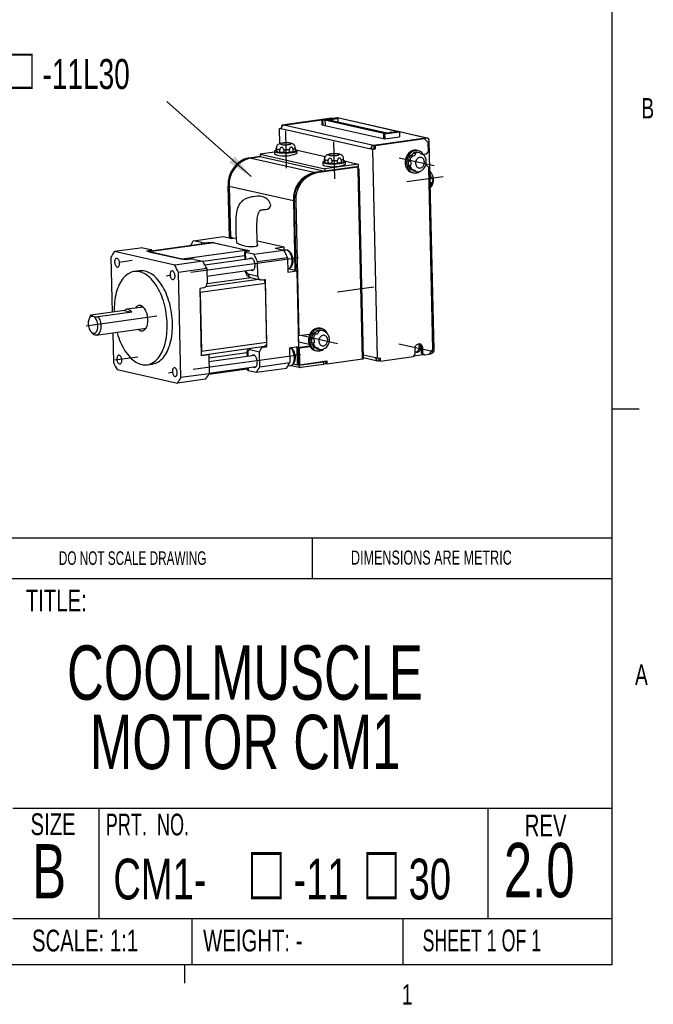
# Model space of a CAD drawing. Extents: x 11 to 421, y 5 to 275.
# Tile 5 of 6: x 347 to 421, y 5 to 120. Entities that reach past the tile are written whole.
import ezdxf
from ezdxf.enums import TextEntityAlignment as Align

# ---------------------------------------------------------------- set-up
doc = ezdxf.new("R2010")
doc.units = 0
doc.linetypes.add('CENTERX2', pattern=[20.32, 12.7, -2.54, 2.54, -2.54])
doc.layers.get('0').update_dxf_attribs({"linetype": 'CONTINUOUS'})

# ---------------------------------------------------------------- blocks, each defined once
blk = doc.blocks.new('SW_NOTE_5')
at = {"color": 0, "linetype": 'CONTINUOUS', "width": 0.7}
for s, height, p in [('□', 6.35, (16.1, -0.47)), ('□', 6.35, (29.57, -0.47)), ('CM1-', 4.763, (0, 0)), ('-11', 4.763, (21.07, 0)), ('30', 4.763, (34.54, 0))]:
    blk.add_text(s, height=height, dxfattribs=at).set_placement(p, align=Align.BOTTOM_LEFT)
blk = doc.blocks.new('SW_NOTE_6')
at = {"color": 0, "linetype": 'CONTINUOUS', "width": 0.7}
for s, p in [('COOLMUSCLE', (0, 0)), ('MOTOR CM1', (2.68, -8.11))]:
    blk.add_text(s, height=6.35, dxfattribs=at).set_placement(p, align=Align.BOTTOM_LEFT)
blk = doc.blocks.new('SW_NOTE_10')
at = {"color": 0, "linetype": 'CONTINUOUS'}
blk.add_line((-9.9, 8.78), (0, 0), dxfattribs=at)
blk.add_solid([(0, 0), (-1.91, 2.36), (-2.58, 1.62)], dxfattribs=at)
at = {"color": 0, "linetype": 'CONTINUOUS', "width": 0.7}
for s, height, p in [('□', 4.76, (-28.26, 8.81)), ('CM1-', 3.5, (-40.48, 9.19)), ('-11L30', 3.5, (-24.42, 9.19))]:
    blk.add_text(s, height=height, dxfattribs=at).set_placement(p, align=Align.BOTTOM_LEFT)

msp = doc.modelspace()

# ---------------------------------------------------------------- linework, layer by layer
at = {"color": 7, "linetype": 'CONTINUOUS'}
for p, q in [((415.957, 9.959), (415.957, 270.309)), ((377.362, 108.132), (383.14, 108.931)), ((377.531, 108.094), (382.014, 108.714)), ((382.014, 108.704), (377.559, 108.087)), ((382.014, 108.722), (383.747, 108.962)), ((382.014, 108.722), (382.141, 108.694)), ((382.014, 108.722), (382.028, 108.131)), ((382.141, 108.694), (382.347, 108.722)), ((382.18, 108.097), (382.141, 108.694)), ((382.347, 108.722), (389.425, 107.127)), ((382.347, 108.722), (382.391, 108.049)), ((382.47, 108.755), (382.903, 108.815)), ((389.633, 107.14), (382.47, 108.755)), ((382.716, 108.699), (382.885, 108.723)), ((382.903, 108.815), (382.885, 108.723)), ((382.885, 108.723), (382.887, 108.661)), ((382.885, 108.723), (382.97, 108.703)), ((382.903, 108.815), (382.988, 108.795)), ((382.988, 108.795), (382.97, 108.703)), ((382.97, 108.703), (383.3, 108.749)), ((382.971, 108.642), (382.97, 108.703)), ((382.988, 108.795), (383.194, 108.824)), ((383.11, 108.843), (383.832, 108.943)), ((383.194, 108.824), (383.11, 108.843)), ((383.14, 108.931), (383.286, 108.898)), ((383.194, 108.824), (383.3, 108.749)), ((383.264, 108.775), (383.876, 108.86)), ((383.304, 108.567), (383.3, 108.749)), ((383.747, 108.962), (383.832, 108.943)), ((383.847, 108.94), (383.832, 108.943)), ((383.876, 108.86), (383.832, 108.943)), ((394.338, 106.576), (383.847, 108.94)), ((383.876, 108.86), (383.886, 108.435)), ((377.041, 107.692), (377.242, 107.72)), ((377.082, 105.918), (377.041, 107.692)), ((377.041, 107.692), (377.238, 107.647)), ((377.362, 108.132), (377.531, 108.094)), ((377.365, 107.983), (377.362, 108.132)), ((377.531, 108.082), (377.531, 108.094)), ((382.028, 108.131), (389.36, 106.479)), ((389.219, 107.099), (389.207, 106.513)), ((389.425, 107.127), (389.219, 107.099)), ((389.346, 107.07), (389.219, 107.099)), ((389.346, 107.07), (391.079, 107.31)), ((389.346, 107.07), (389.36, 106.479)), ((390.066, 107.2), (389.633, 107.14)), ((389.982, 107.219), (389.928, 107.181)), ((390.188, 107.248), (389.982, 107.219)), ((389.982, 107.219), (390.066, 107.2)), ((390.273, 107.229), (390.188, 107.248)), ((390.995, 107.329), (390.273, 107.229)), ((390.995, 107.329), (391.079, 107.31)), ((391.079, 107.31), (391.093, 106.719)), ((394.241, 106.58), (388.05, 105.723)), ((393.856, 106.516), (388.078, 105.717)), ((394.025, 106.478), (388.247, 105.679)), ((389.36, 106.479), (391.093, 106.719)), ((394.025, 106.478), (393.856, 106.516)), ((394.45, 106.043), (394.025, 106.478)), ((394.474, 105.008), (394.45, 106.043)), ((395.148, 81.845), (394.58, 106.231)), ((376.484, 104.934), (374.791, 104.7)), ((376.482, 105.034), (376.489, 104.738)), ((376.694, 105.068), (376.686, 105.413)), ((376.724, 105.329), (376.732, 104.984)), ((377.106, 104.9), (377.098, 105.245)), ((377.55, 105.218), (377.558, 104.873)), ((378.218, 104.897), (378.21, 105.241)), ((378.624, 105.299), (378.632, 104.954)), ((378.919, 105.062), (378.911, 105.406)), ((378.957, 105.202), (382.41, 104.424)), ((379.138, 104.8), (379.131, 105.095)), ((387.977, 105.318), (387.729, 105.283)), ((387.926, 105.239), (387.729, 105.283)), ((388.257, 105.285), (387.926, 105.239)), ((387.926, 105.239), (388.494, 80.853)), ((388.005, 105.311), (387.977, 105.318)), ((388.087, 105.323), (388.005, 105.311)), ((388.247, 105.679), (388.078, 105.717)), ((388.078, 105.717), (388.087, 105.323)), ((388.257, 105.285), (388.087, 105.323)), ((388.247, 105.679), (388.257, 105.285)), ((392.716, 104.827), (392.913, 104.782)), ((393.305, 105.098), (393.136, 105.136)), ((393.46, 104.858), (393.263, 104.903)), ((393.891, 104.68), (394.273, 104.733)), ((394.273, 104.733), (394.474, 105.008)), ((373.473, 104.282), (374.796, 104.465)), ((374.826, 104.398), (373.588, 104.226)), ((373.642, 104.244), (374.798, 104.404)), ((374.791, 104.7), (374.798, 104.404)), ((374.791, 104.7), (382.348, 102.996)), ((374.798, 104.404), (382.355, 102.701)), ((382.122, 103.763), (382.129, 103.467)), ((382.334, 103.797), (382.326, 104.142)), ((382.364, 104.058), (382.372, 103.713)), ((382.746, 103.629), (382.738, 103.974)), ((383.19, 103.947), (383.198, 103.602)), ((383.858, 103.626), (383.85, 103.97)), ((384.264, 104.028), (384.272, 103.683)), ((384.559, 103.791), (384.551, 104.135)), ((384.597, 103.931), (386.311, 103.545)), ((384.778, 103.529), (384.771, 103.824)), ((392.103, 103.927), (392.3, 103.883)), ((392.56, 104.486), (392.363, 104.53)), ((382.327, 102.707), (381.089, 102.536)), ((386.07, 103.215), (381.2, 102.541)), ((386.239, 103.177), (381.369, 102.503)), ((386.311, 103.545), (382.348, 102.996)), ((382.348, 102.996), (382.355, 102.701)), ((382.355, 102.701), (386.318, 103.249)), ((386.07, 103.215), (386.239, 103.177)), ((386.115, 103.218), (386.107, 103.22)), ((386.246, 102.881), (386.239, 103.177)), ((386.296, 102.96), (386.244, 102.953)), ((386.324, 102.953), (386.296, 102.96)), ((386.318, 103.249), (386.311, 103.545)), ((386.891, 80.806), (386.377, 102.926)), ((392.312, 103.389), (392.114, 103.433)), ((392.401, 102.906), (392.598, 102.861)), ((392.553, 102.551), (392.723, 102.513)), ((392.962, 102.664), (392.765, 102.708)), ((394.305, 103.354), (394.128, 103.329)), ((394.305, 103.354), (394.151, 103.388)), ((394.517, 103.136), (394.305, 103.354)), ((395.012, 81.854), (394.517, 103.136)), ((394.682, 101.843), (394.825, 101.863)), ((394.837, 101.369), (394.694, 101.349)), ((371.206, 94.938), (371.065, 100.984)), ((371.18, 100.928), (371.319, 94.952)), ((378.681, 99.237), (378.871, 91.109)), ((378.792, 99.242), (378.982, 91.084)), ((378.961, 99.204), (379.327, 83.489)), ((367.003, 94.582), (370.511, 95.068)), ((367.985, 94.361), (367.003, 94.582)), ((368.679, 94.355), (369.092, 94.412)), ((369.094, 94.32), (369.092, 94.412)), ((369.092, 94.412), (373.604, 93.395)), ((370.511, 95.068), (371.493, 94.846)), ((371.285, 94.949), (371.132, 94.928)), ((371.493, 94.846), (371.989, 94.915)), ((374.466, 94.552), (377.601, 93.845)), ((361.06, 93.76), (357.758, 93.303)), ((364.797, 91.717), (357.758, 93.303)), ((361.06, 93.76), (362.041, 93.539)), ((361.911, 93.418), (361.498, 93.361)), ((366.01, 92.344), (361.498, 93.361)), ((369.317, 94.351), (361.751, 93.304)), ((361.78, 93.297), (365.728, 92.408)), ((362.132, 93.357), (362.128, 93.493)), ((369.374, 94.348), (373.322, 93.458)), ((372.973, 93.263), (372.994, 92.372)), ((374.042, 92.996), (373.061, 93.217)), ((373.191, 93.338), (373.604, 93.395)), ((374.042, 92.996), (377.55, 93.481)), ((376.569, 93.702), (377.601, 93.845)), ((376.569, 93.702), (377.55, 93.481)), ((377.771, 93.487), (377.563, 93.459)), ((377.609, 93.465), (377.601, 93.845)), ((357.347, 92.651), (357.497, 86.21)), ((368.099, 92.174), (364.797, 91.717)), ((366.423, 92.401), (366.01, 92.344)), ((367.117, 92.395), (368.099, 92.174)), ((373.881, 92.495), (368.344, 91.729)), ((374.488, 92.151), (377.996, 92.636)), ((374.528, 90.436), (374.488, 92.151)), ((377.996, 92.636), (378.036, 90.921)), ((360.684, 91.061), (360.065, 90.975)), ((368.545, 91.328), (365.243, 90.871)), ((368.545, 91.328), (368.585, 89.614)), ((368.565, 90.447), (374.059, 91.207)), ((378.027, 91.302), (378.072, 91.308)), ((378.871, 91.109), (378.027, 91.299)), ((378.036, 90.921), (379.068, 91.064)), ((379.068, 91.064), (378.871, 91.109)), ((379.068, 91.064), (379.274, 82.197)), ((365.529, 78.575), (365.243, 90.871)), ((373.703, 90.26), (374.831, 90.005)), ((374.952, 90.001), (375.365, 90.058)), ((375.365, 90.058), (375.548, 82.175)), ((368.183, 89.064), (367.771, 89.007)), ((367.954, 81.125), (367.771, 89.007)), ((375.376, 89.565), (375.537, 82.668)), ((367.782, 88.514), (367.943, 81.617)), ((358.928, 86.408), (355.008, 85.865)), ((358.928, 86.408), (359.774, 86.217)), ((361.102, 86.828), (359.203, 86.566)), ((354.871, 85.649), (354.781, 85.447)), ((359.774, 86.217), (355.854, 85.675)), ((355.625, 83.547), (361.444, 84.352)), ((381.403, 84.036), (381.6, 83.992)), ((381.992, 84.307), (381.823, 84.345)), ((382.147, 84.067), (381.95, 84.112)), ((354.986, 83.965), (355.128, 83.795)), ((357.553, 83.813), (357.633, 80.354)), ((379.244, 83.508), (379.327, 83.489)), ((379.329, 82.068), (379.296, 83.496)), ((379.327, 83.489), (380.613, 83.667)), ((380.79, 83.136), (380.987, 83.092)), ((381.247, 83.695), (381.05, 83.739)), ((367.952, 81.216), (375.323, 82.236)), ((375.136, 82.118), (375.548, 82.175)), ((375.548, 82.175), (375.295, 82.232)), ((378.242, 82.054), (379.274, 82.197)), ((378.242, 82.054), (378.282, 80.339)), ((379.079, 82.17), (379.127, 80.073)), ((380.613, 82.246), (379.192, 82.049)), ((379.192, 82.049), (379.361, 82.011)), ((379.192, 82.049), (379.237, 80.128)), ((380.52, 82.447), (379.314, 82.718)), ((380.647, 82.189), (379.361, 82.011)), ((379.361, 82.011), (379.406, 80.09)), ((380.999, 82.598), (380.801, 82.642)), ((381.088, 82.115), (381.285, 82.07)), ((381.24, 81.76), (381.41, 81.722)), ((381.65, 81.873), (381.452, 81.917)), ((392.934, 81.319), (392.919, 81.959)), ((393.617, 82.117), (393.631, 81.477)), ((393.786, 82.079), (393.801, 81.439)), ((394.611, 81.304), (395.012, 81.854)), ((368.78, 81.239), (367.954, 81.125)), ((368.527, 81.296), (368.78, 81.239)), ((368.78, 81.239), (368.831, 79.032)), ((374.145, 81.164), (368.799, 80.424)), ((373.249, 81.439), (373.258, 81.041)), ((374.774, 79.854), (374.734, 81.568)), ((382.613, 80.187), (386.761, 80.761)), ((386.889, 80.925), (388.539, 80.553)), ((388.494, 80.853), (388.296, 80.897)), ((388.494, 80.853), (388.824, 80.899)), ((388.656, 80.875), (388.664, 80.543)), ((388.824, 80.899), (388.833, 80.504)), ((388.833, 80.504), (392.733, 81.044)), ((392.733, 81.044), (392.934, 81.319)), ((392.792, 81.124), (393.835, 81.268)), ((393.801, 81.439), (393.631, 81.477)), ((393.631, 81.477), (393.844, 81.259)), ((393.801, 81.439), (394.013, 81.221)), ((394.013, 81.221), (393.844, 81.259)), ((394.013, 81.221), (394.611, 81.304)), ((394.669, 81.384), (394.827, 81.405)), ((358.079, 79.509), (365.118, 77.923)), ((361.573, 80.079), (362.192, 80.165)), ((368.805, 78.984), (373.291, 79.605)), ((368.829, 79.116), (374.323, 79.876)), ((373.288, 79.733), (373.294, 79.468)), ((373.382, 79.423), (374.363, 79.202)), ((374.363, 79.202), (377.871, 79.687)), ((374.774, 79.854), (378.282, 80.339)), ((378.042, 79.936), (378.336, 79.977)), ((378.45, 80.009), (379.506, 79.771)), ((379.345, 80.104), (379.127, 80.073)), ((379.325, 80.029), (379.127, 80.073)), ((379.237, 80.128), (379.406, 80.09)), ((379.325, 80.029), (382.193, 80.426)), ((379.406, 80.09), (382.605, 80.532)), ((382.2, 80.13), (379.579, 79.768)), ((382.193, 80.426), (382.057, 80.456)), ((382.193, 80.426), (382.2, 80.13)), ((382.198, 80.202), (382.443, 80.236)), ((382.437, 80.509), (382.444, 80.226)), ((382.444, 80.226), (382.613, 80.187)), ((382.605, 80.532), (382.613, 80.187)), ((388.636, 80.549), (388.664, 80.553)), ((388.833, 80.504), (388.664, 80.543)), ((368.42, 78.38), (365.118, 77.923)), ((368.831, 79.032), (365.529, 78.575)), ((415.957, 74.937), (419.132, 74.937)), ((302.919, 59.853), (415.957, 59.853)), ((380.921, 55.091), (380.921, 59.853)), ((302.919, 55.091), (415.957, 55.091)), ((345.885, 28.243), (415.957, 28.243)), ((355.932, 28.243), (355.932, 15.366)), ((401.43, 28.243), (401.43, 15.366)), ((345.885, 15.366), (415.957, 15.366)), ((366.793, 15.366), (366.793, 9.959)), ((391.48, 15.366), (391.48, 9.959)), ((415.957, 9.959), (15.907, 9.959)), ((365.944, 9.959), (365.944, 7.805))]:
    msp.add_line(p, q, dxfattribs=at)
at = {"color": 8, "linetype": 'CONTINUOUS'}
for p, q in [((390.946, 107.322), (383.842, 108.923)), ((387.729, 105.283), (377.238, 107.647)), ((388.05, 105.723), (377.559, 108.087)), ((394.241, 106.58), (391.08, 107.292)), ((373.642, 104.244), (373.473, 104.282)), ((381.089, 102.536), (373.588, 104.226)), ((381.2, 102.541), (381.369, 102.503)), ((386.761, 80.761), (386.246, 102.881)), ((371.179, 100.958), (371.065, 100.984)), ((378.681, 99.237), (371.18, 100.928)), ((378.792, 99.242), (378.961, 99.204)), ((369.374, 94.348), (361.78, 93.297)), ((361.913, 93.326), (361.911, 93.418)), ((373.322, 93.458), (365.728, 92.408)), ((367.989, 94.167), (367.985, 94.361)), ((368.679, 94.355), (368.681, 94.263)), ((373.061, 93.217), (373.08, 92.384)), ((372.984, 92.815), (368.117, 92.141)), ((374.608, 90.056), (368.433, 89.201)), ((373.762, 90.246), (368.581, 89.529)), ((373.4, 90.69), (374.528, 90.436)), ((375.376, 89.565), (367.782, 88.514)), ((375.537, 82.668), (367.943, 81.617)), ((374.734, 81.568), (373.606, 81.823)), ((374.882, 82.175), (375.136, 82.118)), ((393.786, 82.079), (393.617, 82.117)), ((373.25, 81.484), (368.788, 80.867)), ((373.336, 81.394), (373.344, 81.053)), ((388.296, 80.897), (386.882, 81.216)), ((373.374, 79.745), (373.382, 79.423)), ((378.68, 80.174), (379.127, 80.073))]:
    msp.add_line(p, q, dxfattribs=at)
at = {"color": 7, "linetype": 'CENTERX2'}
for p, q in [((377.752, 107.409), (377.853, 103.065)), ((383.392, 106.138), (383.493, 101.794)), ((395.162, 103.321), (391.063, 104.245)), ((396.194, 102.03), (391.943, 101.442)), ((359.829, 92.253), (358.311, 92.043)), ((379.284, 92.586), (363.806, 90.445)), ((388.077, 89.157), (383.826, 88.569)), ((354.463, 84.648), (362.696, 85.787)), ((383.849, 82.53), (379.75, 83.454)), ((391.035, 82.542), (395.106, 81.624)), ((360.476, 80.976), (357.78, 80.603)), ((379.547, 81.255), (364.07, 79.114))]:
    msp.add_line(p, q, dxfattribs=at)
at = {"color": 7, "linetype": 'CONTINUOUS', "flags": 128}
for points in [[(378.848, 105.689), (378.826, 105.726), (378.778, 105.784), (378.725, 105.833), (378.669, 105.873), (378.611, 105.905), (378.551, 105.931), (378.482, 105.954), (378.395, 105.975), (378.291, 105.992), (378.191, 106.003), (378.08, 106.011), (377.969, 106.015), (377.858, 106.016), (377.746, 106.014), (377.635, 106.009), (377.526, 106.001), (377.421, 105.99), (377.319, 105.975), (377.218, 105.956), (377.113, 105.929), (377.035, 105.901), (376.971, 105.871), (376.909, 105.834), (376.85, 105.787), (376.795, 105.73), (376.748, 105.664), (376.711, 105.59), (376.71, 105.587)], [(376.692, 105.161), (376.672, 105.155), (376.602, 105.131), (376.547, 105.106), (376.508, 105.08), (376.487, 105.054), (376.482, 105.028), (376.495, 105.003), (376.525, 104.979), (376.572, 104.955), (376.635, 104.934), (376.713, 104.913)], [(376.489, 104.738), (376.489, 104.733), (376.502, 104.708), (376.532, 104.683), (376.579, 104.66), (376.641, 104.638), (376.719, 104.618)], [(376.724, 105.329), (376.725, 105.411), (376.73, 105.488), (376.736, 105.552), (376.739, 105.596), (376.734, 105.617), (376.723, 105.612), (376.707, 105.578), (376.693, 105.522), (376.686, 105.45), (376.686, 105.413)], [(376.694, 105.068), (376.715, 105.058), (376.731, 105.048)], [(376.713, 104.913), (376.805, 104.895), (376.91, 104.879), (377.027, 104.866), (377.155, 104.855), (377.29, 104.846), (377.433, 104.841), (377.58, 104.838), (377.73, 104.839), (377.881, 104.842), (378.032, 104.849), (378.179, 104.858), (378.322, 104.87), (378.457, 104.884), (378.585, 104.901), (378.702, 104.92), (378.807, 104.94), (378.9, 104.963), (378.978, 104.986), (379.041, 105.011), (379.087, 105.036), (379.117, 105.062), (379.13, 105.088), (379.126, 105.114), (379.105, 105.138), (379.066, 105.162), (379.011, 105.185), (378.941, 105.206), (378.915, 105.213)], [(377.55, 105.218), (377.538, 105.299), (377.505, 105.373), (377.456, 105.432), (377.392, 105.468), (377.317, 105.481), (377.239, 105.465), (377.171, 105.421), (377.123, 105.358), (377.1, 105.282), (377.098, 105.245)], [(378.624, 105.299), (378.609, 105.377), (378.57, 105.445), (378.513, 105.493), (378.446, 105.517), (378.376, 105.515), (378.31, 105.485), (378.258, 105.43), (378.226, 105.359), (378.211, 105.28), (378.21, 105.241)], [(384.488, 104.418), (384.466, 104.455), (384.418, 104.513), (384.365, 104.562), (384.31, 104.602), (384.252, 104.634), (384.191, 104.66), (384.122, 104.683), (384.035, 104.704), (383.931, 104.721), (383.832, 104.732), (383.72, 104.74), (383.609, 104.744), (383.498, 104.745), (383.386, 104.743), (383.275, 104.738), (383.166, 104.73), (383.061, 104.719), (382.959, 104.704), (382.859, 104.685), (382.754, 104.658), (382.676, 104.63), (382.611, 104.6), (382.549, 104.563), (382.49, 104.516), (382.435, 104.459), (382.388, 104.393), (382.351, 104.319), (382.35, 104.316)], [(393.136, 105.136), (393.032, 105.153), (392.908, 105.157), (392.783, 105.144), (392.659, 105.114), (392.537, 105.068), (392.42, 105.005), (392.307, 104.928), (392.202, 104.836), (392.105, 104.731), (392.018, 104.615), (391.942, 104.488), (391.877, 104.354), (391.825, 104.212), (391.787, 104.066), (391.762, 103.917), (391.751, 103.767), (391.754, 103.618), (391.772, 103.472), (391.804, 103.331), (391.849, 103.196), (391.907, 103.07), (391.978, 102.954), (392.059, 102.849), (392.151, 102.758), (392.252, 102.68), (392.361, 102.618), (392.476, 102.572), (392.553, 102.551)], [(393.961, 104.56), (393.917, 104.639), (393.841, 104.749), (393.754, 104.847), (393.658, 104.932), (393.553, 105.002), (393.441, 105.056), (393.323, 105.094), (393.201, 105.115), (393.077, 105.119), (392.952, 105.106), (392.828, 105.076), (392.706, 105.03), (392.589, 104.967), (392.477, 104.889), (392.371, 104.798), (392.275, 104.693), (392.187, 104.577), (392.111, 104.45), (392.047, 104.316), (391.995, 104.174), (391.956, 104.028), (391.931, 103.879), (391.92, 103.729), (391.924, 103.58), (391.941, 103.434), (391.973, 103.292), (392.018, 103.158), (392.076, 103.032), (392.147, 102.916), (392.229, 102.811), (392.321, 102.72), (392.422, 102.642), (392.53, 102.58), (392.645, 102.534), (392.765, 102.504), (392.888, 102.492), (393.013, 102.496), (393.138, 102.518), (393.261, 102.556), (393.381, 102.611), (393.496, 102.681), (393.543, 102.715)], [(392.56, 104.486), (392.617, 104.48), (392.689, 104.486), (392.766, 104.505), (392.84, 104.538), (392.904, 104.585), (392.95, 104.642), (392.969, 104.699), (392.962, 104.745), (392.933, 104.775), (392.913, 104.782)], [(382.332, 103.89), (382.312, 103.884), (382.242, 103.86), (382.187, 103.835), (382.148, 103.809), (382.127, 103.783), (382.122, 103.757), (382.135, 103.732), (382.165, 103.708), (382.212, 103.684), (382.275, 103.663), (382.353, 103.642)], [(382.364, 104.058), (382.365, 104.14), (382.37, 104.217), (382.376, 104.281), (382.379, 104.325), (382.375, 104.346), (382.363, 104.341), (382.347, 104.307), (382.333, 104.251), (382.326, 104.179), (382.326, 104.142)], [(382.334, 103.797), (382.355, 103.787), (382.371, 103.777)], [(382.353, 103.642), (382.445, 103.624), (382.55, 103.608), (382.667, 103.595), (382.795, 103.584), (382.93, 103.575), (383.073, 103.57), (383.22, 103.567), (383.37, 103.568), (383.522, 103.571), (383.672, 103.578), (383.819, 103.587), (383.962, 103.599), (384.097, 103.613), (384.225, 103.63), (384.342, 103.648), (384.447, 103.669), (384.54, 103.692), (384.618, 103.715), (384.681, 103.74), (384.727, 103.765), (384.758, 103.791), (384.771, 103.817), (384.766, 103.843), (384.745, 103.867), (384.706, 103.891), (384.652, 103.914), (384.581, 103.935), (384.555, 103.942)], [(383.19, 103.947), (383.178, 104.028), (383.146, 104.102), (383.096, 104.161), (383.032, 104.197), (382.957, 104.21), (382.879, 104.194), (382.811, 104.15), (382.763, 104.087), (382.74, 104.011), (382.738, 103.974)], [(384.264, 104.028), (384.249, 104.106), (384.21, 104.174), (384.153, 104.222), (384.086, 104.246), (384.016, 104.244), (383.95, 104.214), (383.898, 104.159), (383.866, 104.088), (383.851, 104.009), (383.85, 103.97)], [(392.312, 103.389), (392.36, 103.392), (392.408, 103.422), (392.447, 103.475), (392.47, 103.545), (392.474, 103.627), (392.456, 103.711), (392.419, 103.786), (392.372, 103.842), (392.323, 103.875), (392.3, 103.883)], [(382.129, 103.467), (382.129, 103.462), (382.142, 103.437), (382.172, 103.412), (382.219, 103.389), (382.282, 103.367), (382.36, 103.347)], [(386.246, 102.881), (386.291, 102.889), (386.328, 102.897), (386.355, 102.907), (386.372, 102.916), (386.377, 102.927), (386.37, 102.936), (386.353, 102.945), (386.324, 102.953)], [(392.962, 102.664), (393, 102.662), (393.017, 102.677), (393.008, 102.704), (392.976, 102.738), (392.92, 102.772), (392.846, 102.802), (392.763, 102.826), (392.686, 102.843), (392.622, 102.856), (392.598, 102.861)], [(394.667, 102.481), (394.685, 102.485), (394.722, 102.508), (394.734, 102.541), (394.721, 102.583), (394.684, 102.632), (394.663, 102.652)], [(394.837, 101.369), (394.901, 101.392), (394.954, 101.439), (394.991, 101.506), (395.01, 101.583), (395.013, 101.667), (394.998, 101.747), (394.965, 101.811), (394.917, 101.85), (394.857, 101.865), (394.825, 101.863)], [(394.707, 100.79), (394.744, 100.819), (394.77, 100.843), (394.77, 100.855), (394.743, 100.856), (394.705, 100.851)], [(374.485, 99.779), (374.219, 99.751), (373.997, 99.722), (373.818, 99.692), (373.682, 99.665), (373.56, 99.636), (373.413, 99.594), (373.271, 99.546), (373.127, 99.487), (373.005, 99.429), (372.924, 99.384), (372.842, 99.334), (372.747, 99.267), (372.639, 99.178), (372.522, 99.059), (372.406, 98.912), (372.315, 98.766), (372.247, 98.631), (372.189, 98.492), (372.146, 98.37), (372.111, 98.252), (372.071, 98.091), (372.03, 97.881), (371.993, 97.621), (371.964, 97.313), (371.943, 96.897), (371.935, 96.44), (371.94, 95.952), (371.959, 95.435), (371.991, 94.885), (372.029, 94.33)], [(374.502, 94.042), (374.463, 94.604), (374.433, 95.131), (374.415, 95.627), (374.411, 96.093), (374.419, 96.522), (374.433, 96.844), (374.457, 97.122), (374.487, 97.351), (374.522, 97.532), (374.556, 97.669), (374.586, 97.766), (374.607, 97.824), (374.634, 97.89), (374.668, 97.959), (374.706, 98.024), (374.743, 98.073), (374.773, 98.102), (374.796, 98.12), (374.823, 98.135), (374.847, 98.147), (374.873, 98.155), (374.896, 98.162), (374.916, 98.167), (374.937, 98.172), (374.97, 98.179), (375.019, 98.188), (375.088, 98.199), (375.178, 98.21), (375.29, 98.222), (375.424, 98.235)], [(361.911, 93.418), (361.986, 93.43), (362.047, 93.445), (362.092, 93.46), (362.12, 93.477), (362.128, 93.494), (362.118, 93.51), (362.088, 93.525), (362.041, 93.539)], [(369.317, 94.351), (369.319, 94.351), (369.374, 94.348)], [(373.191, 93.338), (373.116, 93.325), (373.055, 93.311), (373.01, 93.295), (372.982, 93.279), (372.974, 93.262), (372.984, 93.246), (373.014, 93.231), (373.061, 93.217)], [(374.502, 94.041), (374.501, 94.024), (374.49, 94.001), (374.468, 93.98), (374.436, 93.961), (374.392, 93.943), (374.339, 93.927)], [(378.072, 91.308), (378.155, 91.326), (378.236, 91.36), (378.312, 91.406), (378.382, 91.465), (378.445, 91.537), (378.502, 91.622), (378.55, 91.719), (378.59, 91.827), (378.62, 91.943), (378.64, 92.065), (378.65, 92.192), (378.65, 92.321), (378.64, 92.45), (378.621, 92.579), (378.593, 92.705), (378.555, 92.828), (378.509, 92.945), (378.454, 93.056), (378.39, 93.158), (378.318, 93.251), (378.237, 93.331), (378.158, 93.392), (378.076, 93.438), (377.993, 93.47), (377.908, 93.488), (377.816, 93.491), (377.77, 93.485)], [(358.352, 91.944), (358.345, 92.038), (358.328, 92.131), (358.303, 92.22), (358.269, 92.301), (358.228, 92.373), (358.181, 92.432), (358.131, 92.477), (358.078, 92.506), (358.025, 92.518), (357.973, 92.513), (357.924, 92.49), (357.88, 92.451), (357.842, 92.397), (357.811, 92.33), (357.789, 92.252), (357.777, 92.166), (357.774, 92.074), (357.781, 91.98), (357.798, 91.887), (357.824, 91.799), (357.857, 91.717), (357.898, 91.645), (357.945, 91.586), (357.995, 91.541), (358.048, 91.512), (358.102, 91.5), (358.154, 91.506), (358.203, 91.528), (358.247, 91.567), (358.285, 91.621), (358.315, 91.688), (358.337, 91.766), (358.349, 91.852), (358.352, 91.944)], [(374.203, 91.734), (374.196, 91.847), (374.178, 91.96), (374.151, 92.069), (374.115, 92.172), (374.072, 92.267), (374.021, 92.35), (373.965, 92.421), (373.905, 92.478), (373.842, 92.518), (373.778, 92.541), (373.714, 92.547), (373.652, 92.534), (373.594, 92.505), (373.541, 92.459), (373.529, 92.446)], [(363.921, 84.828), (363.909, 85.133), (363.887, 85.439), (363.856, 85.746), (363.815, 86.052), (363.765, 86.356), (363.705, 86.657), (363.637, 86.955), (363.559, 87.249), (363.473, 87.537), (363.378, 87.818), (363.276, 88.093), (363.166, 88.359), (363.048, 88.617), (362.923, 88.865), (362.792, 89.102), (362.654, 89.328), (362.511, 89.542), (362.363, 89.744), (362.209, 89.932), (362.051, 90.106), (361.89, 90.266), (361.724, 90.411), (361.557, 90.541), (361.386, 90.655), (361.214, 90.753), (361.041, 90.834), (360.867, 90.899), (360.693, 90.946), (360.519, 90.977), (360.346, 90.991), (360.175, 90.987), (360.006, 90.966), (359.839, 90.928), (359.675, 90.873), (359.515, 90.801), (359.359, 90.713), (359.208, 90.608), (359.062, 90.488), (358.921, 90.351), (358.786, 90.2), (358.658, 90.034), (358.536, 89.853), (358.422, 89.659), (358.315, 89.453), (358.216, 89.233), (358.125, 89.002), (358.043, 88.76), (357.969, 88.508), (357.905, 88.247), (357.849, 87.977), (357.803, 87.699), (357.767, 87.415), (357.74, 87.124), (357.722, 86.829), (357.715, 86.529), (357.717, 86.24)], [(364.54, 84.914), (364.528, 85.219), (364.506, 85.525), (364.475, 85.831), (364.434, 86.137), (364.384, 86.441), (364.324, 86.743), (364.256, 87.041), (364.178, 87.334), (364.092, 87.622), (363.998, 87.904), (363.895, 88.179), (363.785, 88.445), (363.667, 88.703), (363.542, 88.95), (363.411, 89.188), (363.274, 89.414), (363.13, 89.628), (362.982, 89.829), (362.828, 90.018), (362.67, 90.192), (362.509, 90.352), (362.344, 90.497), (362.176, 90.627), (362.005, 90.741), (361.833, 90.838), (361.66, 90.92), (361.486, 90.984), (361.312, 91.032), (361.138, 91.063), (360.965, 91.076), (360.794, 91.073), (360.684, 91.061)], [(364.838, 90.482), (364.831, 90.576), (364.815, 90.669), (364.789, 90.758), (364.755, 90.84), (364.714, 90.911), (364.668, 90.97), (364.617, 91.015), (364.564, 91.044), (364.511, 91.056), (364.459, 91.051), (364.41, 91.029), (364.366, 90.99), (364.328, 90.936), (364.297, 90.869), (364.275, 90.791), (364.263, 90.704), (364.26, 90.613), (364.267, 90.519), (364.284, 90.426), (364.31, 90.337), (364.344, 90.255), (364.384, 90.184), (364.431, 90.124), (364.481, 90.08), (364.534, 90.051), (364.588, 90.039), (364.64, 90.044), (364.689, 90.066), (364.733, 90.105), (364.771, 90.159), (364.801, 90.226), (364.823, 90.304), (364.836, 90.391), (364.838, 90.482)], [(373.708, 91.158), (373.747, 91.135), (373.811, 91.112), (373.875, 91.107), (373.936, 91.119), (373.995, 91.148), (374.048, 91.195), (374.095, 91.256), (374.135, 91.332), (374.166, 91.42), (374.188, 91.518), (374.201, 91.624), (374.203, 91.734)], [(359.774, 86.217), (359.697, 86.321), (359.613, 86.408), (359.526, 86.478), (359.436, 86.528), (359.346, 86.559), (359.255, 86.569), (359.167, 86.559), (359.082, 86.528), (359.002, 86.478), (358.928, 86.408)], [(361.665, 85.337), (361.656, 85.497), (361.638, 85.659), (361.61, 85.818), (361.572, 85.975), (361.526, 86.126), (361.472, 86.27), (361.409, 86.405), (361.34, 86.53), (361.265, 86.643), (361.185, 86.744), (361.1, 86.83), (361.012, 86.9), (360.922, 86.955), (360.83, 86.993), (360.739, 87.013), (360.648, 87.017), (360.559, 87.002), (360.474, 86.971), (360.392, 86.922), (360.316, 86.857), (360.245, 86.777), (360.194, 86.703)], [(355.224, 85.742), (355.149, 85.75), (355.076, 85.74), (355.006, 85.713), (354.94, 85.669), (354.88, 85.608), (354.826, 85.533), (354.779, 85.443), (354.742, 85.341), (354.713, 85.229), (354.693, 85.108), (354.684, 84.981), (354.684, 84.85), (354.695, 84.718), (354.715, 84.586), (354.745, 84.457), (354.784, 84.333), (354.831, 84.217), (354.886, 84.111), (354.947, 84.016), (355.013, 83.934), (355.084, 83.867), (355.157, 83.816), (355.232, 83.782), (355.308, 83.765), (355.382, 83.765), (355.454, 83.784), (355.522, 83.82), (355.585, 83.872), (355.642, 83.94), (355.693, 84.023), (355.735, 84.119), (355.768, 84.226), (355.793, 84.343), (355.807, 84.467), (355.812, 84.596), (355.806, 84.728), (355.79, 84.861), (355.765, 84.992), (355.731, 85.118), (355.688, 85.238), (355.637, 85.35), (355.579, 85.451), (355.515, 85.539), (355.446, 85.614), (355.374, 85.673), (355.3, 85.716), (355.224, 85.742)], [(355.854, 85.675), (355.92, 85.566), (355.979, 85.446), (356.031, 85.316), (356.075, 85.179), (356.111, 85.037), (356.136, 84.891), (356.153, 84.743), (356.159, 84.596), (356.155, 84.452), (356.142, 84.312), (356.119, 84.179), (356.086, 84.055), (356.044, 83.941), (355.994, 83.839), (355.937, 83.75), (355.872, 83.676), (355.802, 83.617), (355.727, 83.575), (355.648, 83.55), (355.566, 83.543), (355.482, 83.553), (355.398, 83.581), (355.315, 83.625), (355.234, 83.686), (355.156, 83.763), (355.128, 83.795)], [(360.536, 84.226), (360.538, 84.225), (360.626, 84.154), (360.716, 84.1), (360.807, 84.062), (360.899, 84.041), (360.99, 84.038), (361.078, 84.052), (361.164, 84.084), (361.246, 84.132), (361.322, 84.197), (361.393, 84.277), (361.457, 84.372), (361.513, 84.481), (361.562, 84.602), (361.601, 84.734), (361.632, 84.875), (361.653, 85.023), (361.664, 85.178), (361.665, 85.337)], [(358.057, 83.883), (358.079, 83.806), (358.165, 83.518), (358.259, 83.236), (358.362, 82.961), (358.472, 82.695), (358.59, 82.437), (358.715, 82.19), (358.846, 81.952), (358.983, 81.726), (359.127, 81.512), (359.275, 81.311), (359.429, 81.122), (359.587, 80.948), (359.748, 80.788), (359.913, 80.643), (360.081, 80.513), (360.252, 80.4), (360.424, 80.302), (360.597, 80.22), (360.771, 80.156), (360.945, 80.108), (361.119, 80.077), (361.292, 80.064), (361.463, 80.068), (361.632, 80.088), (361.799, 80.126), (361.962, 80.181), (362.123, 80.253), (362.278, 80.341), (362.43, 80.446), (362.576, 80.567), (362.717, 80.703), (362.852, 80.855), (362.98, 81.021), (363.102, 81.201), (363.216, 81.395), (363.323, 81.602), (363.422, 81.821), (363.513, 82.052), (363.595, 82.294), (363.668, 82.546), (363.733, 82.808), (363.789, 83.078), (363.835, 83.355), (363.871, 83.64), (363.898, 83.93), (363.916, 84.226), (363.923, 84.525), (363.921, 84.828)], [(362.192, 80.165), (362.251, 80.174), (362.418, 80.212), (362.582, 80.267), (362.742, 80.339), (362.898, 80.427), (363.049, 80.532), (363.195, 80.652), (363.336, 80.789), (363.471, 80.94), (363.599, 81.106), (363.721, 81.287), (363.835, 81.481), (363.942, 81.688), (364.041, 81.907), (364.132, 82.138), (364.214, 82.38), (364.288, 82.632), (364.352, 82.893), (364.408, 83.163), (364.454, 83.441), (364.49, 83.725), (364.517, 84.016), (364.535, 84.311), (364.542, 84.611), (364.54, 84.914)], [(381.501, 84.358), (381.377, 84.332), (381.254, 84.29), (381.135, 84.231), (381.022, 84.157), (380.915, 84.069), (380.816, 83.967), (380.726, 83.854), (380.647, 83.73), (380.579, 83.597), (380.524, 83.457), (380.482, 83.312), (380.454, 83.164), (380.439, 83.014), (380.439, 82.864), (380.453, 82.717), (380.482, 82.574), (380.523, 82.438), (380.578, 82.31), (380.646, 82.191), (380.725, 82.083), (380.814, 81.988), (380.913, 81.907), (381.02, 81.841), (381.134, 81.791), (381.24, 81.76)], [(381.67, 84.32), (381.546, 84.294), (381.424, 84.252), (381.305, 84.193), (381.191, 84.119), (381.084, 84.031), (380.985, 83.929), (380.895, 83.816), (380.816, 83.692), (380.749, 83.559), (380.693, 83.419), (380.651, 83.274), (380.623, 83.125), (380.609, 82.975), (380.608, 82.826), (380.623, 82.679), (380.651, 82.536), (380.693, 82.4), (380.748, 82.271), (380.815, 82.153), (380.894, 82.045), (380.984, 81.95), (381.083, 81.869), (381.189, 81.803), (381.303, 81.753), (381.422, 81.719), (381.544, 81.702), (381.669, 81.702), (381.794, 81.72), (381.917, 81.754), (382.038, 81.804), (382.155, 81.871), (382.236, 81.929)], [(380.999, 82.598), (381.047, 82.601), (381.095, 82.631), (381.134, 82.684), (381.157, 82.754), (381.161, 82.836), (381.143, 82.92), (381.106, 82.996), (381.059, 83.051), (381.01, 83.084), (380.987, 83.092)], [(381.247, 83.695), (381.304, 83.689), (381.376, 83.695), (381.453, 83.714), (381.527, 83.747), (381.591, 83.794), (381.637, 83.851), (381.656, 83.908), (381.649, 83.954), (381.62, 83.984), (381.6, 83.992)], [(375.537, 82.668), (375.534, 82.573), (375.52, 82.484), (375.496, 82.405), (375.462, 82.338), (375.421, 82.287), (375.373, 82.252), (375.323, 82.236)], [(378.335, 79.977), (378.418, 79.996), (378.5, 80.029), (378.576, 80.075), (378.645, 80.135), (378.709, 80.206), (378.765, 80.291), (378.814, 80.388), (378.854, 80.496), (378.884, 80.612), (378.904, 80.735), (378.914, 80.861), (378.914, 80.99), (378.904, 81.119), (378.885, 81.248), (378.856, 81.374), (378.819, 81.497), (378.773, 81.614), (378.718, 81.725), (378.654, 81.827), (378.582, 81.92), (378.501, 82.001), (378.422, 82.061), (378.396, 82.075)], [(381.65, 81.873), (381.687, 81.871), (381.704, 81.886), (381.695, 81.914), (381.663, 81.947), (381.607, 81.981), (381.533, 82.011), (381.45, 82.035), (381.373, 82.052), (381.309, 82.065), (381.285, 82.07)], [(392.919, 81.959), (392.924, 82.055), (392.944, 82.15), (392.978, 82.241), (393.024, 82.323), (393.082, 82.396), (393.148, 82.456), (393.222, 82.5), (393.3, 82.529), (393.38, 82.54), (393.459, 82.533), (393.535, 82.509), (393.604, 82.468), (393.665, 82.412), (393.715, 82.343), (393.752, 82.262), (393.776, 82.173), (393.786, 82.079)], [(392.927, 81.598), (392.973, 81.574), (393.048, 81.55), (393.127, 81.543), (393.207, 81.554), (393.285, 81.583), (393.359, 81.627), (393.426, 81.687), (393.483, 81.76), (393.53, 81.842), (393.563, 81.933), (393.583, 82.028), (393.588, 82.124)], [(358.616, 80.613), (358.609, 80.707), (358.592, 80.8), (358.566, 80.889), (358.532, 80.97), (358.492, 81.042), (358.445, 81.101), (358.395, 81.146), (358.342, 81.175), (358.288, 81.187), (358.236, 81.182), (358.187, 81.159), (358.143, 81.12), (358.105, 81.067), (358.075, 80.999), (358.053, 80.921), (358.04, 80.835), (358.038, 80.743), (358.045, 80.65), (358.061, 80.557), (358.087, 80.468), (358.121, 80.386), (358.162, 80.315), (358.208, 80.255), (358.259, 80.21), (358.312, 80.181), (358.365, 80.169), (358.417, 80.175), (358.466, 80.197), (358.51, 80.236), (358.548, 80.29), (358.579, 80.357), (358.601, 80.435), (358.613, 80.521), (358.616, 80.613)], [(374.467, 80.404), (374.459, 80.516), (374.442, 80.629), (374.415, 80.738), (374.379, 80.841), (374.335, 80.936), (374.285, 81.019), (374.229, 81.09), (374.168, 81.147), (374.105, 81.187), (374.041, 81.21), (373.978, 81.216), (373.916, 81.204), (373.857, 81.174), (373.804, 81.128), (373.793, 81.115)], [(365.102, 79.151), (365.095, 79.245), (365.078, 79.338), (365.052, 79.427), (365.019, 79.509), (364.978, 79.58), (364.931, 79.64), (364.881, 79.684), (364.828, 79.713), (364.775, 79.725), (364.722, 79.72), (364.674, 79.698), (364.629, 79.659), (364.591, 79.605), (364.561, 79.538), (364.539, 79.46), (364.527, 79.373), (364.524, 79.282), (364.531, 79.188), (364.548, 79.095), (364.573, 79.006), (364.607, 78.925), (364.648, 78.853), (364.695, 78.794), (364.745, 78.749), (364.798, 78.72), (364.851, 78.708), (364.903, 78.713), (364.952, 78.736), (364.996, 78.774), (365.034, 78.828), (365.065, 78.895), (365.087, 78.973), (365.099, 79.06), (365.102, 79.151)], [(373.382, 79.423), (373.334, 79.436), (373.305, 79.452), (373.294, 79.468), (373.294, 79.468)], [(373.971, 79.828), (374.01, 79.805), (374.075, 79.781), (374.138, 79.776), (374.2, 79.788), (374.258, 79.817), (374.312, 79.864), (374.359, 79.925), (374.399, 80.001), (374.43, 80.089), (374.452, 80.187), (374.464, 80.293), (374.467, 80.404)]]:
    msp.add_lwpolyline(points, dxfattribs=at)
at = {"color": 8, "linetype": 'CONTINUOUS', "flags": 128}
for points in [[(377.271, 105.831), (377.338, 105.818), (377.418, 105.808), (377.508, 105.801), (377.607, 105.797), (377.711, 105.795), (377.816, 105.797), (377.922, 105.802), (378.023, 105.809), (378.117, 105.82), (378.202, 105.832), (378.275, 105.847), (378.334, 105.863), (378.377, 105.881), (378.403, 105.899), (378.412, 105.917), (378.402, 105.934), (378.375, 105.951), (378.331, 105.967), (378.271, 105.98), (378.197, 105.991), (378.112, 106), (378.017, 106.006), (377.915, 106.009), (377.81, 106.008), (377.704, 106.005), (377.601, 105.999), (377.503, 105.99), (377.413, 105.979), (377.334, 105.965), (377.267, 105.949), (377.216, 105.932), (377.181, 105.915), (377.164, 105.897), (377.165, 105.879), (377.183, 105.861), (377.219, 105.845), (377.271, 105.831)], [(382.911, 104.56), (382.978, 104.547), (383.058, 104.537), (383.148, 104.53), (383.247, 104.526), (383.351, 104.524), (383.457, 104.526), (383.562, 104.531), (383.663, 104.538), (383.757, 104.549), (383.842, 104.561), (383.915, 104.576), (383.974, 104.592), (384.017, 104.61), (384.043, 104.628), (384.052, 104.646), (384.042, 104.663), (384.015, 104.68), (383.971, 104.696), (383.911, 104.709), (383.837, 104.72), (383.752, 104.729), (383.657, 104.735), (383.555, 104.738), (383.45, 104.737), (383.344, 104.734), (383.241, 104.728), (383.143, 104.719), (383.053, 104.707), (382.974, 104.694), (382.907, 104.678), (382.856, 104.661), (382.821, 104.644), (382.804, 104.626), (382.805, 104.608), (382.823, 104.59), (382.859, 104.574), (382.911, 104.56)], [(394.009, 103.769), (393.999, 103.872), (393.975, 103.97), (393.937, 104.06), (393.886, 104.14), (393.823, 104.207), (393.752, 104.259), (393.672, 104.295), (393.588, 104.314), (393.501, 104.316), (393.413, 104.299), (393.328, 104.265), (393.248, 104.215), (393.175, 104.15), (393.111, 104.072), (393.058, 103.983), (393.017, 103.886), (392.99, 103.783), (392.978, 103.678), (392.98, 103.574), (392.998, 103.473), (393.029, 103.379), (393.074, 103.293), (393.131, 103.22), (393.198, 103.16), (393.274, 103.115), (393.356, 103.088), (393.442, 103.077), (393.529, 103.085), (393.616, 103.11), (393.699, 103.153), (393.776, 103.21), (393.845, 103.282), (393.904, 103.366), (393.951, 103.459), (393.984, 103.56), (394.004, 103.664), (394.009, 103.769)], [(378.072, 91.308), (378.137, 91.324), (378.209, 91.357), (378.275, 91.408), (378.336, 91.473), (378.391, 91.554), (378.438, 91.647), (378.477, 91.753), (378.508, 91.869), (378.529, 91.993), (378.54, 92.123), (378.542, 92.258), (378.534, 92.395), (378.516, 92.532), (378.489, 92.667), (378.453, 92.797), (378.409, 92.922), (378.357, 93.038), (378.298, 93.144), (378.233, 93.238), (378.163, 93.319), (378.089, 93.385), (378.013, 93.436), (377.935, 93.471), (377.857, 93.488), (377.781, 93.488), (377.771, 93.487)], [(382.166, 83.522), (382.079, 83.501), (381.995, 83.463), (381.916, 83.409), (381.845, 83.341), (381.784, 83.26), (381.733, 83.169), (381.696, 83.07), (381.673, 82.966), (381.664, 82.861), (381.67, 82.757), (381.691, 82.658), (381.726, 82.565), (381.774, 82.483), (381.834, 82.412), (381.903, 82.356), (381.981, 82.316), (382.064, 82.293), (382.151, 82.287), (382.238, 82.299), (382.324, 82.328), (382.406, 82.375), (382.481, 82.436), (382.548, 82.511), (382.604, 82.598), (382.647, 82.693), (382.678, 82.794), (382.694, 82.899), (382.695, 83.004), (382.682, 83.106), (382.654, 83.202), (382.612, 83.29), (382.558, 83.367), (382.493, 83.43), (382.419, 83.479), (382.339, 83.511), (382.253, 83.525), (382.166, 83.522)], [(373.606, 81.823), (373.551, 81.826), (373.499, 81.809), (373.452, 81.775), (373.41, 81.723), (373.377, 81.657), (373.353, 81.577), (373.339, 81.488), (373.336, 81.394)], [(373.629, 82.002), (373.612, 81.92), (373.606, 81.823)], [(378.336, 79.977), (378.401, 79.993), (378.472, 80.027), (378.539, 80.077), (378.6, 80.143), (378.655, 80.223), (378.702, 80.317), (378.741, 80.422), (378.771, 80.538), (378.792, 80.662), (378.804, 80.792), (378.806, 80.927), (378.798, 81.064), (378.78, 81.201), (378.753, 81.336), (378.717, 81.466), (378.672, 81.591), (378.62, 81.707), (378.561, 81.813), (378.496, 81.907), (378.427, 81.988), (378.353, 82.054), (378.336, 82.067)], [(373.249, 81.439), (373.249, 81.439), (373.259, 81.422), (373.289, 81.407), (373.336, 81.394)]]:
    msp.add_lwpolyline(points, dxfattribs=at)
at = {"color": 7, "linetype": 'CONTINUOUS'}
for centre, radius, start, end in [((377.657, 107.679), 0.42, 103.46901, 184.27966), ((394.259, 106.258), 0.322, 355.16049, 93.32614), ((377.665, 108.206), 3.711, 255.23376, 293.38082), ((377.183, 106.114), 1.217, 248.2456, 266.35502), ((377.115, 101.202), 3.698, 83.12662, 90.14567), ((377.66, 111.3), 6.428, 269.08523, 274.97744), ((378.821, 102.061), 2.899, 93.7446, 102.01028), ((378.567, 105.563), 0.613, 276.10376, 305.04051), ((378.23, 105.407), 0.68, 359.97372, 24.58338), ((388.148, 105.315), 0.42, 103.46901, 184.27966), ((392.026, 105.289), 0.831, 293.95598, 326.17138), ((393.093, 104.115), 0.805, 77.83764, 117.91724), ((394.926, 107.211), 2.773, 238.07305, 247.47479), ((374.206, 101.219), 3.15, 103.46901, 184.27966), ((374.321, 101.163), 3.15, 103.46901, 184.27966), ((373.951, 102.043), 2.222, 97.98038, 108.87054), ((382.823, 104.843), 1.217, 248.2456, 266.35502), ((382.755, 99.931), 3.698, 83.12662, 90.14567), ((383.3, 110.029), 6.428, 269.08523, 274.97744), ((384.461, 100.79), 2.899, 93.7446, 102.01028), ((384.207, 104.292), 0.613, 276.10376, 305.04051), ((383.87, 104.136), 0.68, 359.97372, 24.58338), ((393.419, 103.717), 1.333, 142.39822, 170.91744), ((391.12, 103.657), 1.019, 347.29846, 15.36719), ((393.016, 103.804), 1.211, 304.24624, 1.87898), ((393.147, 103.842), 1.08, 0.08706, 48.35929), ((381.823, 99.472), 3.15, 103.46901, 184.27966), ((381.933, 99.478), 3.15, 103.46901, 184.27966), ((382.103, 99.439), 3.15, 103.46901, 184.27966), ((383.305, 106.935), 3.711, 255.23376, 293.38082), ((386.069, 103.019), 0.204, 56.62978, 79.5012), ((385.995, 102.959), 0.301, 0.22186, 35.54628), ((393.118, 103.637), 1.025, 191.48605, 225.54564), ((392.302, 102.291), 0.623, 41.96097, 72.37378), ((393.172, 103.583), 0.94, 257.30084, 304.01206), ((393.731, 101.701), 1.344, 319.54385, 46.12426), ((374.675, 98.387), 1.404, 15.62309, 97.89356), ((375.456, 98.807), 0.573, 266.79511, 355.8182), ((372.06, 90.939), 6.232, 144.23065, 150.82517), ((371.365, 94.447), 0.506, 56.19014, 99.23469), ((362.84, 89.643), 6.262, 144.23902, 151.29837), ((368.353, 96.655), 2.323, 260.8698, 278.06694), ((373.841, 97.886), 3.99, 243.01417, 277.16655), ((373.248, 93.2), 0.268, 40.31323, 74.07503), ((367.234, 87.498), 11.926, 25.52071, 30.11441), ((366.749, 90.101), 2.323, 80.8698, 98.06694), ((357.783, 86.19), 11.926, 25.52071, 30.11441), ((363.726, 87.012), 11.926, 25.52071, 30.11441), ((354.481, 85.733), 11.926, 25.52071, 30.11441), ((373.991, 91.167), 0.952, 186.06042, 252.38067), ((374.929, 90.402), 0.402, 175.16049, 273.32614), ((374.635, 89.573), 0.742, 359.34646, 38.6596), ((368.061, 89.575), 0.525, 283.46901, 4.27966), ((361.512, 86.363), 0.818, 134.49893, 148.66123), ((355.655, 85.307), 0.854, 139.22752, 156.47329), ((355.247, 86.033), 0.293, 215.01328, 265.46452), ((355.972, 89.787), 4.113, 259.53156, 268.35594), ((361.738, 84.947), 0.862, 227.45652, 240.89308), ((380.713, 84.498), 0.831, 293.95598, 326.17138), ((381.78, 83.324), 0.805, 77.83764, 117.91724), ((381.627, 83.469), 0.898, 77.37208, 98.02495), ((381.78, 83.37), 0.956, 24.46469, 96.55315), ((383.536, 86.272), 2.606, 237.79096, 247.81099), ((382.106, 82.926), 1.333, 142.39822, 170.91744), ((379.807, 82.866), 1.019, 347.29846, 15.36719), ((381.735, 83.002), 1.183, 303.32437, 46.37228), ((374.347, 81.489), 1.099, 154.38804, 182.59403), ((375.258, 81.608), 0.525, 103.46901, 184.27966), ((381.805, 82.846), 1.025, 191.48605, 225.54564), ((380.989, 81.501), 0.623, 41.96097, 72.37378), ((381.857, 82.789), 0.938, 257.37331, 304.25603), ((392.89, 82.109), 0.532, 277.31644, 5.68659), ((392.918, 82.167), 0.502, 359.44569, 44.91), ((393.112, 82.136), 0.476, 358.5004, 57.84372), ((393.144, 82.131), 0.473, 358.39079, 59.92475), ((394.729, 81.814), 0.42, 283.46901, 4.27966), ((386.769, 80.95), 0.189, 267.60324, 310.47484), ((388.617, 80.87), 0.322, 175.16049, 273.32614), ((368.395, 85.492), 11.926, 205.52071, 210.11441), ((369.282, 82.861), 6.262, 324.23902, 331.29837), ((372.79, 83.347), 6.262, 324.23902, 331.29837), ((379.565, 80.009), 0.241, 175.16049, 273.32614), ((360.037, 81.582), 6.262, 324.23902, 331.29837), ((363.338, 82.039), 6.262, 324.23902, 331.29837)]:
    msp.add_arc(centre, radius, start, end, dxfattribs=at)
at = {"color": 8, "linetype": 'CONTINUOUS'}
for centre, radius, start, end in [((377.175, 106.459), 1.217, 248.2456, 266.35502), ((377.652, 111.645), 6.428, 269.08523, 274.97744), ((378.559, 105.908), 0.613, 276.10376, 305.04051), ((393.29, 104.071), 0.805, 77.83764, 117.91724), ((382.815, 105.188), 1.217, 248.2456, 266.35502), ((383.292, 110.374), 6.428, 269.08523, 274.97744), ((384.199, 104.637), 0.613, 276.10376, 305.04051), ((393.617, 103.672), 1.333, 142.39822, 170.91744), ((393.316, 103.593), 1.025, 191.48605, 225.54564), ((393.001, 101.603), 1.843, 8.11374, 25.1201), ((393.584, 101.486), 1.259, 332.86918, 354.67086), ((371.329, 94.543), 0.408, 50.78317, 96.18444), ((373.596, 91.119), 0.471, 184.95818, 245.4185), ((373.831, 90.672), 0.432, 177.53236, 252.69061), ((381.977, 83.28), 0.805, 77.83764, 117.91724), ((382.304, 82.881), 1.333, 142.39822, 170.91744), ((382.003, 82.802), 1.025, 191.48605, 225.54564)]:
    msp.add_arc(centre, radius, start, end, dxfattribs=at)

# ---------------------------------------------------------------- block references
at = {"color": 7, "linetype": 'CONTINUOUS'}
for name, p in [('SW_NOTE_10', (373.762, 102.072)), ('SW_NOTE_6', (352.211, 39.02)), ('SW_NOTE_5', (357.624, 16.159))]:
    msp.add_blockref(name, p, dxfattribs=at)

# ---------------------------------------------------------------- texts
for s, height, width, p in [('B', 2.381, 0.7, (419.392, 108.159)), ('DO NOT SCALE DRAWING', 1.5875, 0.6475, (351.251, 56.212)), ('DIMENSIONS ARE METRIC', 1.651, 0.666667, (385.416, 56.221)), ('TITLE:', 2.54, 0.7, (347.375, 50.481)), ('A', 2.381, 0.7, (418.645, 41.955)), ('SIZE', 2.54, 0.7, (347.936, 24.342)), ('PRT.  NO.', 2.54, 0.622222, (356.737, 24.307)), ('REV', 2.54, 0.7, (405.742, 24.208)), ('2.0', 6.35, 0.7, (403.306, 15.937)), ('B', 6.35, 0.7, (348.137, 15.797)), ('SCALE: 1:1', 2.54, 0.7, (348.105, 10.749)), ('WEIGHT: -', 2.54, 0.7, (368.119, 10.749)), ('SHEET 1 OF 1', 2.54, 0.6125, (393.788, 10.757)), ('1', 2.381, 0.7, (391.371, 4.585))]:
    msp.add_text(s, height=height, dxfattribs=dict(at, width=width)).set_placement(p, align=Align.BOTTOM_LEFT)

doc.saveas('drawing.dxf')
